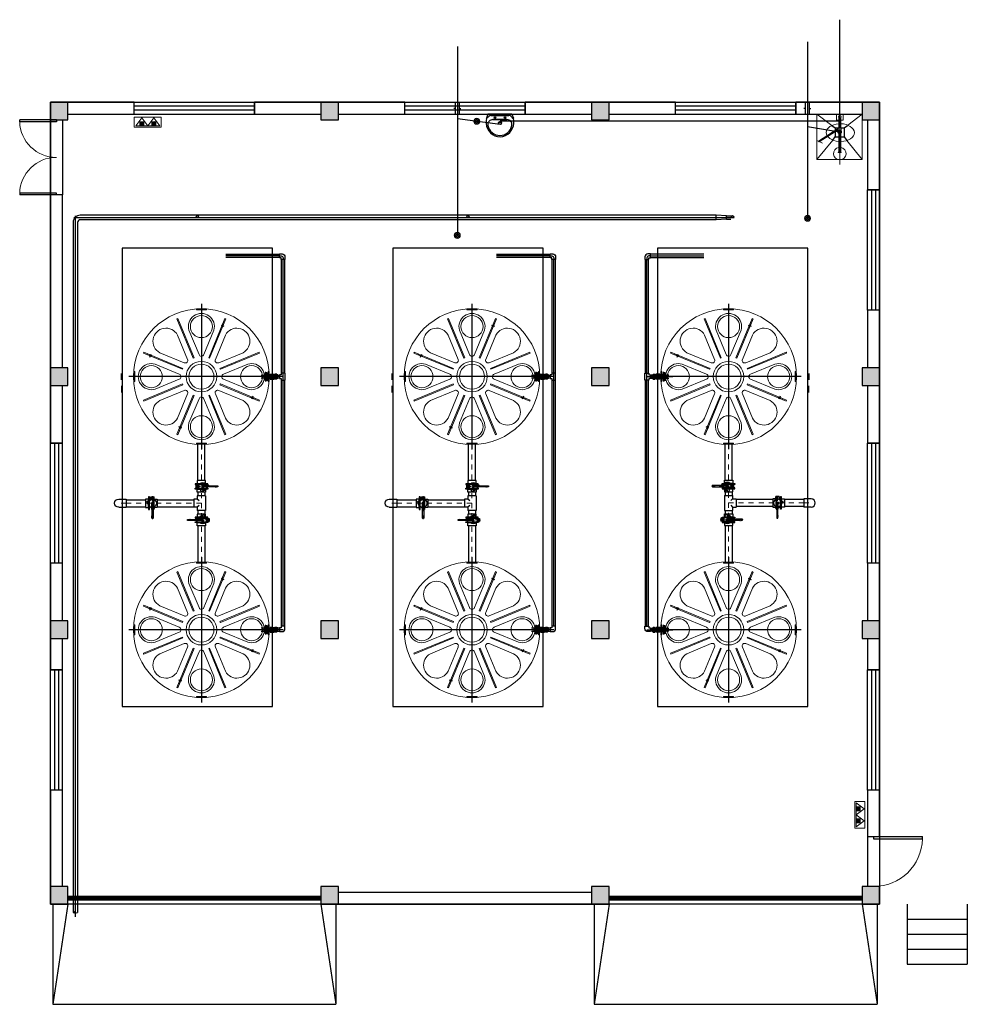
# Model space of a CAD drawing. Header units: millimetres. Extents: x 1371 to 38096, y 232 to 174236.
# Tile 13 of 84: x 18532 to 18551, y 86837 to 86857. Entities that reach past the tile are written whole.
import ezdxf

# ---------------------------------------------------------------- set-up
doc = ezdxf.new("R2010")
doc.units = ezdxf.units.MM
doc.header["$LTSCALE"] = 10
for name, pattern in [('CENTER', [50.8, 31.75, -6.35, 6.35, -6.35]), ('CENTER2', [1.125, 0.75, -0.125, 0.125, -0.125]), ('CENTERX2', [101.6, 63.5, -12.7, 12.7, -12.7]), ('DASH', [0.35, 0.25, -0.1]), ('DASHDOT', [25.4, 12.7, -6.35, 0, -6.35]), ('DGN Style 2', [0.648865, 0.389319, -0.259546]), ('DGN Style 4', [1.038832, 0.519092, -0.259546, 0.000648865, -0.259546])]:
    doc.linetypes.add(name, pattern=pattern)
for name, color, linetype in [('0.18', 7, 'Continuous'), ('0提标-单体内线', 31, 'Continuous'), ('CENTER', 5, 'CENTER2'), ('KZD', 1, 'Continuous'), ('LOCKUP', 7, 'Continuous'), ('中心线', 5, 'CENTER')]:
    doc.layers.add(name, color=color, linetype=linetype)
for name, color, linetype, lineweight in [('b2', 7, 'Continuous', 0), ('e22', 7, 'Continuous', 0), ('UPVC', 7, 'Continuous', 25), ('实线', 7, 'Continuous', 13), ('尺寸', 7, 'Continuous', 9), ('框架', 2, 'Continuous', 13), ('桶槽轮廓线', 7, 'Continuous', 9), ('系统图－设备', 7, 'Continuous', 13)]:
    doc.layers.add(name, color=color, linetype=linetype, lineweight=lineweight)

# ---------------------------------------------------------------- blocks, each defined once
blk = doc.blocks.new('*U326')
at = {"layer": '0提标-单体内线'}
for points in [[(18532.208, 86854.848), (18532.558, 86854.848), (18532.558, 86855.198), (18532.208, 86855.198)], [(18537.608, 86854.848), (18537.958, 86854.848), (18537.958, 86855.198), (18537.608, 86855.198)], [(18543.008, 86854.848), (18543.358, 86854.848), (18543.358, 86855.198), (18543.008, 86855.198)], [(18548.408, 86854.848), (18548.758, 86854.848), (18548.758, 86855.198), (18548.408, 86855.198)], [(18532.208, 86849.548), (18532.558, 86849.548), (18532.558, 86849.898), (18532.208, 86849.898)], [(18537.608, 86849.548), (18537.958, 86849.548), (18537.958, 86849.898), (18537.608, 86849.898)], [(18537.608, 86849.548), (18537.958, 86849.548), (18537.958, 86849.898), (18537.608, 86849.898)], [(18543.008, 86849.548), (18543.358, 86849.548), (18543.358, 86849.898), (18543.008, 86849.898)], [(18543.008, 86849.548), (18543.358, 86849.548), (18543.358, 86849.898), (18543.008, 86849.898)], [(18548.408, 86849.548), (18548.758, 86849.548), (18548.758, 86849.898), (18548.408, 86849.898)], [(18532.208, 86844.498), (18532.558, 86844.498), (18532.558, 86844.848), (18532.208, 86844.848)], [(18537.608, 86844.498), (18537.958, 86844.498), (18537.958, 86844.848), (18537.608, 86844.848)], [(18537.608, 86844.498), (18537.958, 86844.498), (18537.958, 86844.848), (18537.608, 86844.848)], [(18543.008, 86844.498), (18543.358, 86844.498), (18543.358, 86844.848), (18543.008, 86844.848)], [(18543.008, 86844.498), (18543.358, 86844.498), (18543.358, 86844.848), (18543.008, 86844.848)], [(18548.408, 86844.498), (18548.758, 86844.498), (18548.758, 86844.848), (18548.408, 86844.848)], [(18532.208, 86839.198), (18532.558, 86839.198), (18532.558, 86839.548), (18532.208, 86839.548)], [(18537.608, 86839.198), (18537.958, 86839.198), (18537.958, 86839.548), (18537.608, 86839.548)], [(18543.008, 86839.198), (18543.358, 86839.198), (18543.358, 86839.548), (18543.008, 86839.548)], [(18548.408, 86839.198), (18548.758, 86839.198), (18548.758, 86839.548), (18548.408, 86839.548)]]:
    blk.add_hatch(color=256, dxfattribs=at).paths.add_polyline_path(points)
blk = doc.blocks.new('ganfen')
at = {"layer": '0.18'}
h = blk.add_hatch(dxfattribs=at)
h.set_pattern_fill('ANSI31', color=256, scale=5, style=0)
h.set_pattern_definition([(45, (-478340.689, -37289.664), (-11.22532015, 11.22532015), [])])
h.paths.add_polyline_path([(108, 108), (108, 38), (187, 38), (187, 108)])
h = blk.add_hatch(dxfattribs=at)
h.set_pattern_fill('ANSI31', color=256, scale=5, style=0)
h.set_pattern_definition([(135, (478876.278, -37289.664), (11.22532015, 11.22532015), [])])
h.paths.add_polyline_path([(348, 108), (348, 38), (427, 38), (427, 108)])
at = {"layer": '系统图－设备'}
for p, q in [((28, 25), (148, 185)), ((28, 25), (508, 25)), ((148, 185), (268, 25)), ((268, 25), (388, 185)), ((388, 185), (508, 25))]:
    blk.add_line(p, q, dxfattribs=at)
for points in [[(0, 201), (536, 201), (536, 0), (0, 0)], [(108, 108), (187, 108), (187, 38), (108, 38)], [(427, 108), (348, 108), (348, 38), (427, 38)]]:
    blk.add_lwpolyline(points, close=True, dxfattribs=at)
blk = doc.blocks.new('A$C52C61679')
at = {"layer": '框架', "color": 7}
for p, q in [((4, 73), (127, 196)), ((5, 131), (131, 5)), ((31, 28), (172, 169)), ((32, 173), (173, 32)), ((79, 198), (198, 79)), ((81, 2), (198, 119))]:
    blk.add_line(p, q, dxfattribs=at)
at = {"layer": '框架'}
blk.add_circle((100, 100), 100, dxfattribs=at)
blk = doc.blocks.new('$plan$00000359')
for p, q in [((239, 0), (-241, 0)), ((-238, 0), (238, 0)), ((239, 0), (269, -79)), ((-214, -36), (-272, -91)), ((-241, 0), (-271, -79)), ((-180, -23), (180, -23)), ((140, -105), (-142, -105)), ((-142, -105), (140, -105)), ((216, -37), (273, -95))]:
    blk.add_line(p, q)
for centre, radius in [((-100, -65), 16.3), ((1, -172), 31.6), ((100, -65), 16.3)]:
    blk.add_circle(centre, radius)
at = {"lineweight": 13}
blk.add_circle((1, -172), 23, dxfattribs=at)
for centre, radius, start, end in [((28, -152), 307, 166.1751, 244.7296), ((-142, -205), 100, 90, 190.5602), ((-180, -73), 50, 90, 133.181), ((-29, -152), 307, 297.0639, 13.8249), ((140, -205), 100, 349.4398, 90), ((180, -73), 50, 44.5607, 90), ((-1, -179), 243, 190.5602, 349.4398), ((-1, -201), 250, 245.8071, 296.4628)]:
    blk.add_arc(centre, radius, start, end)
blk = doc.blocks.new('DOUSEP')
at = {"layer": 'b2', "color": 5, "linetype": 'Continuous', "lineweight": 13}
for p, q in [((1, 1), (0, 1)), ((0, 1), (0.247, 0.671)), ((0, 1), (0, 0)), ((1, 1), (0.571, 0.65)), ((1, 1), (1, 0)), ((0.239, 0.319), (0, 0)), ((0.582, 0.342), (1, 0)), ((1, 0), (0, 0))]:
    blk.add_line(p, q, dxfattribs=at)
at = {"layer": 'b2', "color": 5, "linetype": 'DGN Style 2', "lineweight": -3}
for p, q in [((0.247, 0.671), (0.3, 0.6)), ((0.3, 0.6), (0.3, 0.516)), ((0.3, 0.6), (0.363, 0.6)), ((0.3, 0.473), (0.3, 0.4)), ((0.389, 0.6), (0.5, 0.6)), ((0.571, 0.65), (0.5, 0.6)), ((0.5, 0.6), (0.5, 0.516)), ((0.5, 0.473), (0.5, 0.4)), ((0.3, 0.4), (0.245, 0.326)), ((0.3, 0.4), (0.5, 0.4)), ((0.5, 0.4), (0.583, 0.341))]:
    blk.add_line(p, q, dxfattribs=at)
at = {"layer": 'e22', "color": 5, "linetype": 'Continuous', "lineweight": 13}
for p, q in [((0.317, 0.527), (0.598, 0.966)), ((0.612, 0.949), (0.342, 0.527)), ((0.64, 0.881), (0.578, 1.002)), ((0.598, 0.966), (0.612, 0.949)), ((0.077, 0.516), (0.3, 0.516)), ((0.077, 0.472), (0.3, 0.473)), ((0.375, 0.516), (0.846, 0.517)), ((0.375, 0.473), (0.846, 0.474))]:
    blk.add_line(p, q, dxfattribs=at)
at = {"layer": 'e22', "color": 5, "linetype": 'DGN Style 4', "lineweight": 13}
blk.add_line((-0.077, 0.494), (1.114, 0.494), dxfattribs=at)
at = {"layer": 'e22', "color": 5, "linetype": 'Continuous', "lineweight": 13, "extrusion": (0, 0, -1), "flags": 128}
blk.add_lwpolyline([(-0.128, 0.516), (-0.128, 0.567), (-0.001, 0.567), (-0.001, 0.419), (-0.128, 0.419), (-0.128, 0.472)], dxfattribs=at)
for points in [[(-0.375, 0.461), (-0.375, 0.527), (-0.3, 0.527), (-0.3, 0.461)], [(-0.836, 0.463), (-0.836, 0.529), (-0.846, 0.529), (-0.846, 0.463)]]:
    blk.add_lwpolyline(points, close=True, dxfattribs=at)
at = {"layer": 'e22', "color": 5, "linetype": 'Continuous', "lineweight": 13, "extrusion": (0, 0, -1)}
blk.add_circle((-0.056, 0.494), 0.03, dxfattribs=at)
at = {"layer": 'e22', "color": 5, "linetype": 'DGN Style 2', "lineweight": 13, "extrusion": (0, 0, -1)}
blk.add_circle((-0.393, 0.498), 0.0408, dxfattribs=at)
at = {"layer": 'e22', "color": 5, "linetype": 'Continuous', "lineweight": 13}
blk.add_arc((0.872, 0.494), 0.139, 188.2049, 169.6996, dxfattribs=at)
for start_param, end_param in [(4.812712, 7.738442), (1.594248, 4.649785)]:
    blk.add_ellipse((0.406, 0.483), major_axis=(-0.004, 0.311), ratio=0.634035, start_param=start_param, end_param=end_param, dxfattribs=at)
blk = doc.blocks.new('$DorLib2D$00000001')
for p, q in [((0.45, 0.975), (0.5, 0.975)), ((0.45, 0), (0.45, 0.975)), ((0.5, 0), (0.5, 0.975)), ((0.5, 0), (0.45, 0))]:
    blk.add_line(p, q)
at = {"lineweight": 13}
blk.add_arc((0.475, 0), 0.975, 91.4693, 180, dxfattribs=at)
blk = doc.blocks.new('$TCHSYS$WIN2D')
for p, q in [((-0.5, 0.5), (0.5, 0.5)), ((-0.5, 0.5), (-0.5, -0.5)), ((0.5, 0.5), (0.5, -0.5)), ((0.5, 0.1667), (-0.5, 0.1667)), ((0.5, -0.1667), (-0.5, -0.1667)), ((-0.5, -0.5), (0.5, -0.5))]:
    blk.add_line(p, q)
blk = doc.blocks.new('$DorLib2D$00000002')
for p, q in [((-0.5, 0), (-0.5, 0.4875)), ((-0.475, 0.4875), (-0.5, 0.4875)), ((-0.475, 0), (-0.475, 0.4875)), ((0.475, 0), (0.475, 0.4875)), ((0.475, 0.4875), (0.5, 0.4875)), ((0.5, 0), (0.5, 0.4875)), ((-0.5, 0), (-0.475, 0)), ((0.5, 0), (0.475, 0))]:
    blk.add_line(p, q)
at = {"lineweight": 13}
for centre, start, end in [((-0.4875, 0), 0, 88.53072), ((0.4875, 0), 91.46928, 180)]:
    blk.add_arc(centre, 0.4875, start, end, dxfattribs=at)
blk = doc.blocks.new('$DorLib2D$00000213')
at = {"color": 0, "linetype": 'DASH', "const_width": 0.02}
blk.add_lwpolyline([(0.5, 0), (-0.5, 0)], dxfattribs=at)
blk = doc.blocks.new('环琪法兰（DN50）侧视')
at = {"layer": 'UPVC', "color": 5}
for points in [[(0, -82.5), (16, -82.5), (16, 82.5), (0, 82.5)], [(16, -38), (41, -38), (41, 38), (16, 38)]]:
    blk.add_lwpolyline(points, close=True, dxfattribs=at)
blk = doc.blocks.new('355-DN50-俯视')
at = {"color": 5}
for p, q in [((0, 35), (18, 35)), ((0, 35), (0, -35)), ((0, 29), (0, -29)), ((20, 47), (18, 38)), ((18, 38), (18, -38)), ((46, 27), (18, 27)), ((24, 22), (18, 22)), ((23, 6), (18, 6)), ((46, 42), (19, 42)), ((46, 39), (19, 39)), ((20, 47), (57, 47)), ((23, 18), (23, 15)), ((23, 15), (23, -15)), ((70, 7), (23, 7)), ((86, 22), (26, 19)), ((84, 33), (27, 23)), ((46, 47), (46, 26)), ((57, 47), (57, 28)), ((75, 38), (57, 38)), ((64, -7), (64, 7)), ((103, 15), (70, 15)), ((70, 7), (70, 15)), ((75, 47), (98, 47)), ((75, 47), (75, 38)), ((75, 38), (75, 31)), ((147, 19), (87, 22)), ((146, 23), (89, 33)), ((98, 38), (98, 47)), ((116, 38), (98, 38)), ((98, 38), (98, 31)), ((103, 7), (103, 15)), ((150, 7), (103, 7)), ((110, -7), (110, 7)), ((153, 47), (116, 47)), ((116, 47), (116, 28)), ((127, 47), (127, 26)), ((127, 42), (154, 42)), ((127, 39), (154, 39)), ((127, 27), (155, 27)), ((149, 22), (155, 22)), ((150, 18), (150, 15)), ((150, 15), (150, -15)), ((150, 6), (155, 6)), ((153, 47), (155, 38)), ((155, 38), (155, -38)), ((173, 35), (155, 35)), ((173, 35), (173, -35)), ((173, 29), (173, -29)), ((0, -35), (18, -35)), ((23, -6), (18, -6)), ((24, -22), (18, -22)), ((46, -27), (18, -27)), ((20, -47), (18, -38)), ((46, -39), (19, -39)), ((46, -42), (19, -42)), ((20, -47), (57, -47)), ((70, -7), (23, -7)), ((23, -18), (23, -15)), ((86, -22), (26, -19)), ((84, -33), (27, -23)), ((46, -26), (46, -47)), ((57, -28), (57, -47)), ((75, -38), (57, -38)), ((70, -15), (70, -7)), ((103, -15), (70, -15)), ((75, -31), (75, -38)), ((75, -38), (75, -47)), ((75, -47), (98, -47)), ((147, -19), (87, -22)), ((146, -23), (89, -33)), ((98, -31), (98, -38)), ((116, -38), (98, -38)), ((98, -47), (98, -38)), ((103, -15), (103, -7)), ((150, -7), (103, -7)), ((116, -28), (116, -47)), ((153, -47), (116, -47)), ((127, -26), (127, -47)), ((127, -27), (155, -27)), ((127, -39), (154, -39)), ((127, -42), (154, -42)), ((149, -22), (155, -22)), ((150, -6), (155, -6)), ((150, -18), (150, -15)), ((153, -47), (155, -38)), ((173, -35), (155, -35))]:
    blk.add_line(p, q, dxfattribs=at)
for centre, radius, start, end in [((28, 18), 5.07, 96.9811, 180), ((26, 15), 3.38, 92.3373, 180), ((87, 16), 16.9, 83.0189, 96.9811), ((87, 5), 16.9, 87.6627, 92.3373), ((145, 18), 5.07, 0, 83.0189), ((147, 15), 3.38, 0, 87.6627), ((26, -15), 3.38, 180, 267.6627), ((28, -18), 5.07, 180, 263.0189), ((87, -16), 16.9, 263.0189, 276.9811), ((87, -5), 16.9, 267.6627, 272.3373), ((145, -18), 5.07, 276.9811, 0), ((147, -15), 3.38, 272.3373, 0)]:
    blk.add_arc(centre, radius, start, end, dxfattribs=at)
blk = doc.blocks.new('环琪弯头（DN50）正视')
at = {"layer": 'UPVC'}
for p, q in [((-71, 38), (-71, -39)), ((-19, 38), (-71, 38)), ((-71, -39), (-39, -39)), ((-39, -39), (-39, -71)), ((-39, -71), (38, -71)), ((38, -71), (38, -19))]:
    blk.add_line(p, q, dxfattribs=at)
blk.add_arc((-19, -19), 57, 0, 90, dxfattribs=at)
blk = doc.blocks.new('环琪三通（DN50）正视')
at = {"layer": 'UPVC'}
for p, q in [((70.5, 38.5), (-70.5, 38.5)), ((-70.5, 38.5), (-70.5, -38.5)), ((70.5, -38.5), (70.5, 38.5)), ((-70.5, -38.5), (-38.5, -38.5)), ((-38.5, -38.5), (-38.5, -70.5)), ((-38.5, -70.5), (38.5, -70.5)), ((38.5, -38.5), (70.5, -38.5)), ((38.5, -70.5), (38.5, -38.5))]:
    blk.add_line(p, q, dxfattribs=at)
blk = doc.blocks.new('o9o09o0')
at = {"color": 5}
for p, q in [((-44600, 228715), (-44618, 228715)), ((-44618, 228715), (-44618, 228465)), ((-44600, 228465), (-44600, 228715)), ((-44537, 228673), (-44600, 228673)), ((-44600, 228673), (-44600, 228508)), ((-44600, 228508), (-44537, 228508)), ((-44537, 228508), (-44537, 228673)), ((-44618, 228465), (-44600, 228465))]:
    blk.add_line(p, q, dxfattribs=at)
blk = doc.blocks.new('DF1')
at = {"layer": 'UPVC', "color": 5, "linetype": 'CENTER2', "lineweight": 5}
for p, q in [((66, 0), (-66, 0)), ((0, 140), (0, -306))]:
    blk.add_line(p, q, dxfattribs=at)
at = {"layer": 'UPVC', "color": 5, "linetype": 'Continuous'}
for p, q in [((-32, 73), (-32, 127)), ((-9, 128), (-31, 128)), ((-9, 76), (-9, 129)), ((0, 9), (-7, 4)), ((-7, 4), (-7, -4)), ((4, 130), (-4, 130)), ((7, 4), (0, 9)), ((5, 76), (5, 129)), ((31, 128), (5, 128)), ((7, -4), (7, 4)), ((32, 73), (32, 127)), ((80, 40), (108, 32)), ((91, 5), (80, 2)), ((97, 12), (111, 12)), ((-32, -108), (-40, -79)), ((-19, -15), (-19, -8)), ((-12, -10), (-11, -250)), ((-7, -4), (0, -9)), ((0, -9), (7, -4)), ((11, -250), (13, -10)), ((20, -89), (18, -83)), ((19, -8), (19, -15)), ((27, -87), (25, -76)), ((33, -86), (27, -86)), ((36, -84), (29, -75)), ((34, -82), (34, -84)), ((41, -81), (38, -71)), ((50, -76), (42, -68)), ((55, -73), (50, -63)), ((62, -67), (53, -60)), ((67, -62), (60, -53)), ((73, -55), (63, -50)), ((76, -50), (68, -42)), ((81, -41), (71, -38)), ((84, -36), (75, -30)), ((87, -27), (76, -25)), ((89, -21), (79, -16)), ((91, -5), (80, -2)), ((90, -11), (80, -12)), ((11, -250), (-11, -250)), ((-11, -258), (11, -258)), ((-11, -258), (-11, -260)), ((11, -260), (-11, -260)), ((11, -268), (-11, -268)), ((-11, -268), (-11, -270)), ((-11, -270), (11, -270)), ((11, -278), (-11, -278)), ((-11, -278), (-11, -280)), ((-11, -280), (11, -280)), ((10, -288), (-10, -288)), ((-10, -288), (-10, -290)), ((10, -290), (-10, -290)), ((-10, -298), (10, -298)), ((-10, -298), (-10, -299)), ((5, -304), (-5, -304)), ((10, -290), (10, -288)), ((10, -299), (10, -298)), ((11, -260), (11, -258)), ((11, -270), (11, -268)), ((11, -280), (11, -278))]:
    blk.add_line(p, q, dxfattribs=at)
at = {"layer": 'UPVC', "color": 5, "linetype": 'DASHDOT'}
blk.add_line((5, -294), (-5, -294), dxfattribs=at)
at = {"layer": 'UPVC', "color": 5, "linetype": 'Continuous'}
for centre, radius in [((0, 0), 20.2), ((0, 0), 9.15), ((0, 0), 7.35), ((0, -294), 3)]:
    blk.add_circle(centre, radius, dxfattribs=at)
for centre, radius, start, end in [((0, 0), 76.5, 46.0202, 224.0382), ((-31, 127), 1, 91.2454, 180), ((-4, 117), 13.5, 88.3406, 112.2691), ((4, 129), 1, 0, 90), ((31, 127), 1, 0, 88.7546), ((95, 98), 60, 225.9289, 254.806), ((81, 0), 2.25, 113.1708, 255.0925), ((90, 7), 2.25, 284.9542, 3.7932), ((97, 8), 4.5, 90.0233, 183.8165), ((0, 0), 93, 4.137, 4.4234), ((106, 25), 7.5, 13.7627, 74.84), ((111, 16), 4.5, 270, 7.8612), ((0, 0), 116, 8.4914, 13.4189), ((-98, -95), 60, 15.1951, 44.0721), ((-25, -106), 7.5, 195.1611, 256.2384), ((0, 0), 116, 256.5822, 261.5012), ((23, -88), 2.25, 201.8074, 281.3339), ((0, 0), 93, 284.3812, 285.5272), ((24, -87), 2.25, 282.0894, 7.5747), ((28, -76), 2.25, 36.0507, 187.5981), ((33, -84), 1.5, 271.2454, 0), ((37, -83), 2.25, 214.699, 289.6418), ((40, -70), 2.25, 44.9889, 192.0671), ((0, 0), 93, 294.2934, 295.6112), ((39, -82), 2.25, 298.3041, 14.9086), ((52, -62), 2.25, 56.3334, 203.1825), ((51, -75), 2.25, 227.7051, 304.7106), ((0, 0), 93, 304.3775, 305.5807), ((53, -74), 2.25, 303.6899, 23.2165), ((62, -52), 2.25, 61.7192, 216.8762), ((63, -65), 2.25, 233.1482, 317.7168), ((0, 0), 93, 314.4042, 315.722), ((65, -63), 2.25, 320.1911, 36.8529), ((70, -40), 2.25, 78.6788, 222.262), ((74, -53), 2.25, 246.7846, 323.1026), ((76, -28), 2.25, 86.1845, 230.1688), ((75, -51), 2.25, 323.1132, 50.7184), ((0, 0), 93, 324.3737, 325.6342), ((80, -14), 2.25, 97.5864, 245.2376), ((82, -39), 2.25, 251.5401, 333.4158), ((83, -37), 2.25, 331.7076, 56.3334), ((0, 0), 93, 334.4005, 335.4891), ((87, -24), 2.25, 266.2079, 345.0469), ((88, -23), 2.25, 347.9223, 66.8185), ((90, -9), 2.25, 273.8388, 356.1729), ((0, 0), 93, 344.3699, 345.6304), ((90, -7), 2.25, 352.3913, 77.8766), ((0, 0), 93, 354.454, 355.5426), ((-8, -254), 4.99, 127.6683, 234.1306), ((-8, -264), 4.99, 127.6683, 234.1306), ((-8, -274), 4.99, 127.6683, 234.1306), ((-7, -284), 4.99, 127.6683, 234.1306), ((-7, -294), 4.99, 127.6683, 234.1306), ((-5, -299), 5, 180.8415, 270), ((5, -299), 5, 270, 359.1585), ((7, -284), 4.99, 305.8694, 52.3317), ((7, -294), 4.99, 305.8694, 52.3317), ((8, -254), 4.99, 305.8694, 52.3317), ((8, -264), 4.99, 305.8694, 52.3317), ((8, -274), 4.99, 305.8694, 52.3317)]:
    blk.add_arc(centre, radius, start, end, dxfattribs=at)
blk = doc.blocks.new('A$C01826578')
at = {"layer": 'UPVC', "ltscale": 10}
for p, q in [((-70, 451), (-70, 1172)), ((70, 451), (70, 1172)), ((-70, 219), (-70, 149)), ((70, 219), (70, 149)), ((-82, 149), (-82, -149)), ((-82, 149), (82, 149)), ((46, 46), (82, 82)), ((82, 149), (82, 82)), ((82, 82), (149, 82)), ((149, 82), (149, -82)), ((884, 70), (149, 70)), ((1501, 70), (1116, 70)), ((1501, 82), (1501, -82)), ((1650, 82), (1501, 82)), ((1501, 82), (1501, -82)), ((1650, 82), (1501, 82)), ((-82, -149), (82, -149)), ((-70, -149), (-70, -219)), ((46, -46), (82, -82)), ((70, -149), (70, -219)), ((82, -82), (82, -149)), ((82, -82), (149, -82)), ((884, -70), (149, -70)), ((1501, -70), (1116, -70)), ((1650, -82), (1501, -82)), ((1650, -82), (1501, -82)), ((-70, -451), (-70, -1172)), ((70, -451), (70, -1172))]:
    blk.add_line(p, q, dxfattribs=at)
at = {"layer": 'UPVC', "color": 5, "linetype": 'CENTER2', "lineweight": 5}
for p, q in [((0, 1170), (0, 370)), ((0, -300), (0, 300)), ((1501, 0), (0, 0)), ((1501, 0), (1650, 0)), ((1501, 0), (1650, 0)), ((0, -1170), (0, -370))]:
    blk.add_line(p, q, dxfattribs=at)
at = {"layer": 'UPVC', "ltscale": 10}
blk.add_arc((1650, 0), 81.5, 270, 90, dxfattribs=at)
blk.add_arc((1650, 0), 81.5, 270, 90, dxfattribs=at)
at = {"layer": 'UPVC', "color": 5, "linetype": 'CENTER2', "lineweight": 5}
for p, rotation in [((-25, 335), 270), ((-25, -335), 90)]:
    blk.add_blockref('DF1', p, dxfattribs=dict(at, rotation=rotation))
at = {"layer": 'UPVC', "xscale": -1}
for p, rotation in [((-228590, 44988), 270), ((45653, 228590), 180), ((-228590, 44318), 270)]:
    blk.add_blockref('o9o09o0', p, dxfattribs=dict(at, rotation=rotation))
at = {"layer": 'UPVC'}
for p, rotation in [((-228590, -44318), 270), ((-43653, 228590), 180), ((-228590, -44988), 270)]:
    blk.add_blockref('o9o09o0', p, dxfattribs=dict(at, rotation=rotation))
at = {"layer": '尺寸'}
blk.add_blockref('DF1', (975, 0), dxfattribs=at)
blk = doc.blocks.new('PE1')
at = {"layer": 'CENTER', "color": 5, "linetype": 'CENTERX2', "ltscale": 0.02}
for p, q in [((392, 1028), (450, 1004)), ((404, 1002), (423, 994)), ((419, 1039), (438, 1031)), ((-1039, 419), (-1031, 438)), ((-1028, 392), (-1004, 450)), ((-1002, 404), (-994, 423)), ((1028, -392), (1004, -450)), ((1002, -404), (994, -423)), ((1039, -419), (1031, -438)), ((-392, -1028), (-450, -1004)), ((-419, -1039), (-438, -1031)), ((-404, -1002), (-423, -994))]:
    blk.add_line(p, q, dxfattribs=at)
at = {"layer": '中心线', "color": 5, "ltscale": 10}
for p, q in [((0, 1450), (0, -1450)), ((-1450, 0), (1450, 0))]:
    blk.add_line(p, q, dxfattribs=at)
at = {"layer": '实线', "color": 5}
for p, q in [((435, 1076), (453, 1068)), ((-1076, 435), (-1068, 453)), ((1076, -435), (1068, -453)), ((-435, -1076), (-453, -1068))]:
    blk.add_line(p, q, dxfattribs=at)
at = {"layer": '桶槽轮廓线', "color": 5}
for p, q in [((-488, 1151), (-164, 370)), ((-469, 1159), (-146, 378)), ((469, 1159), (146, 378)), ((488, 1151), (164, 370)), ((-478, 830), (-278, 345)), ((-249, 925), (-48, 441)), ((249, 925), (48, 441)), ((478, 830), (278, 345)), ((-1159, 469), (-378, 146)), ((-1151, 488), (-370, 164)), ((-830, 478), (-345, 278)), ((830, 478), (345, 278)), ((1151, 488), (370, 164)), ((1159, 469), (378, 146)), ((-925, 249), (-441, 48)), ((-146, 378), (-164, 370)), ((164, 370), (146, 378)), ((925, 249), (441, 48)), ((-370, 164), (-378, 146)), ((378, 146), (370, 164)), ((-1159, -469), (-378, -146)), ((-1151, -488), (-370, -164)), ((-925, -249), (-441, -48)), ((-378, -146), (-370, -164)), ((370, -164), (378, -146)), ((1151, -488), (370, -164)), ((1159, -469), (378, -146)), ((925, -249), (441, -48)), ((-830, -478), (-345, -278)), ((-488, -1151), (-164, -370)), ((-478, -830), (-278, -345)), ((-469, -1159), (-146, -378)), ((-164, -370), (-146, -378)), ((146, -378), (164, -370)), ((469, -1159), (146, -378)), ((488, -1151), (164, -370)), ((478, -830), (278, -345)), ((830, -478), (345, -278)), ((-249, -925), (-48, -441)), ((249, -925), (48, -441))]:
    blk.add_line(p, q, dxfattribs=at)
for points in [[(-100, 1330), (100, 1330), (100, 1350), (-100, 1350)], [(-1330, -100), (-1330, 100), (-1350, 100), (-1350, -100)], [(1330, 100), (1330, -100), (1350, -100), (1350, 100)], [(100, -1330), (-100, -1330), (-100, -1350), (100, -1350)]]:
    blk.add_lwpolyline(points, close=True, dxfattribs=at)
for centre, radius in [((0, 0), 1355), ((0, 1000), 220), ((-1000, 0), 220), ((0, 0), 305), ((0, 0), 250), ((1000, 0), 220), ((0, -1000), 220)]:
    blk.add_circle(centre, radius, dxfattribs=at)
for centre, radius, start, end in [((0, 1000), 260, 343.2755, 196.7245), ((75, -185), 1450, 112.0503, 112.8406), ((-78, -184), 1450, 67.0503, 67.8406), ((-707, 707), 260, 28.2755, 241.7245), ((707, 707), 260, 298.2755, 151.7245), ((184, -78), 1450, 157.0503, 157.8406), ((0, 455), 50, 196.7245, 343.2755), ((-185, -75), 1450, 22.0503, 22.8406), ((-1000, 0), 260, 73.2755, 286.7245), ((-322, 322), 50, 241.7245, 28.2755), ((322, 322), 50, 151.7245, 298.2755), ((1000, 0), 260, 253.2755, 106.7245), ((-455, 0), 50, 286.7245, 73.2755), ((455, 0), 50, 106.7245, 253.2755), ((-322, -322), 50, 331.7245, 118.2755), ((322, -322), 50, 61.7245, 208.2755), ((185, 75), 1450, 202.0503, 202.8406), ((-707, -707), 260, 118.2755, 331.7245), ((0, -455), 50, 16.7245, 163.2755), ((707, -707), 260, 208.2755, 61.7245), ((-184, 78), 1450, 337.0503, 337.8406), ((0, -1000), 260, 163.2755, 16.7245), ((78, 184), 1450, 247.0503, 247.8406), ((-75, 185), 1450, 292.0503, 292.8406)]:
    blk.add_arc(centre, radius, start, end, dxfattribs=at)
blk = doc.blocks.new('*U324')
at = {"layer": '0提标-单体内线', "ltscale": 0.3}
for p, q in [((18547.317, 86856.404), (18547.318, 86852.943)), ((18540.333, 86856.308), (18540.333, 86852.541)), ((18532.208, 86855.198), (18532.208, 86854.848)), ((18532.558, 86855.198), (18532.208, 86855.198)), ((18533.883, 86855.198), (18532.558, 86855.198)), ((18532.558, 86854.848), (18532.558, 86855.198)), ((18533.883, 86854.958), (18533.883, 86855.198)), ((18536.283, 86855.198), (18536.283, 86854.958)), ((18537.608, 86855.198), (18536.283, 86855.198)), ((18537.608, 86855.198), (18537.608, 86854.848)), ((18537.958, 86855.198), (18537.608, 86855.198)), ((18539.283, 86855.198), (18537.958, 86855.198)), ((18537.958, 86854.848), (18537.958, 86855.198)), ((18539.283, 86854.958), (18539.283, 86855.198)), ((18540.291, 86855.075), (18540.26, 86855.075)), ((18540.29, 86855.198), (18540.29, 86854.958)), ((18540.37, 86855.198), (18540.37, 86854.958)), ((18540.371, 86855.075), (18540.402, 86855.075)), ((18541.683, 86855.198), (18541.683, 86854.958)), ((18543.008, 86855.198), (18541.683, 86855.198)), ((18543.008, 86855.198), (18543.008, 86854.848)), ((18543.358, 86855.198), (18543.008, 86855.198)), ((18544.683, 86855.198), (18543.358, 86855.198)), ((18543.358, 86854.848), (18543.358, 86855.198)), ((18544.683, 86854.958), (18544.683, 86855.198)), ((18547.083, 86855.198), (18547.083, 86854.958)), ((18548.408, 86855.198), (18547.083, 86855.198)), ((18547.276, 86855.075), (18547.245, 86855.075)), ((18547.275, 86855.198), (18547.275, 86854.958)), ((18547.355, 86855.198), (18547.355, 86854.958)), ((18547.356, 86855.075), (18547.387, 86855.075)), ((18548.408, 86855.198), (18548.408, 86854.848)), ((18548.758, 86855.198), (18548.408, 86855.198)), ((18548.758, 86854.848), (18548.758, 86855.198)), ((18532.208, 86854.848), (18532.208, 86853.348)), ((18532.208, 86854.848), (18532.558, 86854.848)), ((18532.448, 86854.848), (18532.448, 86853.348)), ((18532.558, 86854.958), (18533.883, 86854.958)), ((18536.283, 86854.958), (18537.608, 86854.958)), ((18537.608, 86854.848), (18537.958, 86854.848)), ((18537.958, 86854.958), (18539.283, 86854.958)), ((18547.964, 86854.823), (18541.183, 86854.823)), ((18541.683, 86854.958), (18543.008, 86854.958)), ((18543.008, 86854.848), (18543.358, 86854.848)), ((18543.358, 86854.958), (18544.683, 86854.958)), ((18547.083, 86854.958), (18548.408, 86854.958)), ((18548.408, 86854.848), (18548.758, 86854.848)), ((18548.518, 86854.848), (18548.518, 86853.448)), ((18548.758, 86853.448), (18548.758, 86854.848)), ((18547.959, 86854.604), (18547.318, 86854.708)), ((18548.518, 86853.448), (18548.758, 86853.448)), ((18532.208, 86853.348), (18532.208, 86849.898)), ((18532.448, 86853.348), (18532.208, 86853.348)), ((18532.448, 86849.898), (18532.448, 86853.348)), ((18532.676, 86852.898), (18545.854, 86852.898)), ((18532.708, 86838.945), (18532.708, 86852.929)), ((18545.495, 86852.853), (18545.495, 86852.943)), ((18545.703, 86852.929), (18545.495, 86852.943)), ((18545.703, 86852.867), (18545.495, 86852.853)), ((18545.702, 86852.867), (18545.791, 86852.867)), ((18545.703, 86852.929), (18545.823, 86852.929)), ((18545.703, 86852.867), (18545.703, 86852.929)), ((18545.703, 86852.866), (18545.703, 86852.929)), ((18535.713, 86852.164), (18536.782, 86852.164)), ((18536.782, 86852.133), (18535.713, 86852.133)), ((18536.782, 86852.101), (18535.713, 86852.101)), ((18541.113, 86852.164), (18542.182, 86852.164)), ((18542.182, 86852.133), (18541.113, 86852.133)), ((18542.182, 86852.101), (18541.113, 86852.101)), ((18545.252, 86852.164), (18544.183, 86852.164)), ((18544.183, 86852.133), (18545.252, 86852.133)), ((18544.183, 86852.101), (18545.252, 86852.101)), ((18536.821, 86849.793), (18536.821, 86852.062)), ((18536.853, 86844.743), (18536.853, 86852.062)), ((18536.853, 86844.743), (18536.853, 86852.062)), ((18536.884, 86852.062), (18536.884, 86849.793)), ((18542.221, 86849.793), (18542.221, 86852.062)), ((18542.253, 86844.743), (18542.253, 86852.062)), ((18542.284, 86852.062), (18542.284, 86849.793)), ((18544.081, 86852.062), (18544.081, 86849.793)), ((18544.113, 86844.743), (18544.113, 86852.062)), ((18544.144, 86849.793), (18544.144, 86852.062)), ((18548.518, 86851.048), (18548.518, 86849.898)), ((18548.758, 86851.048), (18548.518, 86851.048)), ((18548.758, 86849.898), (18548.758, 86851.048)), ((18532.208, 86849.898), (18532.208, 86849.548)), ((18532.558, 86849.898), (18532.208, 86849.898)), ((18532.558, 86849.548), (18532.558, 86849.898)), ((18533.624, 86849.789), (18533.624, 86849.657)), ((18536.854, 86849.723), (18536.338, 86849.723)), ((18536.413, 86849.754), (18536.468, 86849.754)), ((18536.553, 86849.754), (18536.575, 86849.754)), ((18536.748, 86849.754), (18536.782, 86849.754)), ((18537.608, 86849.898), (18537.608, 86849.548)), ((18537.958, 86849.898), (18537.608, 86849.898)), ((18537.608, 86849.898), (18537.608, 86849.548)), ((18537.958, 86849.898), (18537.608, 86849.898)), ((18537.958, 86849.548), (18537.958, 86849.898)), ((18537.958, 86849.548), (18537.958, 86849.898)), ((18539.024, 86849.789), (18539.024, 86849.657)), ((18542.254, 86849.723), (18541.738, 86849.723)), ((18541.813, 86849.754), (18541.868, 86849.754)), ((18541.953, 86849.754), (18541.975, 86849.754)), ((18542.148, 86849.754), (18542.182, 86849.754)), ((18543.008, 86849.898), (18543.008, 86849.548)), ((18543.358, 86849.898), (18543.008, 86849.898)), ((18543.008, 86849.898), (18543.008, 86849.548)), ((18543.358, 86849.898), (18543.008, 86849.898)), ((18543.358, 86849.548), (18543.358, 86849.898)), ((18543.358, 86849.548), (18543.358, 86849.898)), ((18544.112, 86849.723), (18544.628, 86849.723)), ((18544.218, 86849.754), (18544.183, 86849.754)), ((18544.413, 86849.754), (18544.391, 86849.754)), ((18544.553, 86849.754), (18544.498, 86849.754)), ((18547.342, 86849.789), (18547.342, 86849.657)), ((18548.408, 86849.898), (18548.408, 86849.548)), ((18548.758, 86849.898), (18548.408, 86849.898)), ((18548.758, 86849.548), (18548.758, 86849.898)), ((18532.208, 86849.548), (18532.208, 86848.398)), ((18532.208, 86849.548), (18532.558, 86849.548)), ((18532.448, 86848.398), (18532.448, 86849.548)), ((18533.625, 86849.539), (18533.625, 86849.407)), ((18536.468, 86849.691), (18536.413, 86849.691)), ((18536.575, 86849.691), (18536.553, 86849.691)), ((18536.782, 86849.691), (18536.748, 86849.691)), ((18536.821, 86844.743), (18536.821, 86849.652)), ((18536.884, 86849.652), (18536.884, 86844.743)), ((18537.608, 86849.548), (18537.958, 86849.548)), ((18537.608, 86849.548), (18537.958, 86849.548)), ((18539.025, 86849.539), (18539.025, 86849.407)), ((18541.868, 86849.691), (18541.813, 86849.691)), ((18541.975, 86849.691), (18541.953, 86849.691)), ((18542.182, 86849.691), (18542.148, 86849.691)), ((18542.221, 86844.743), (18542.221, 86849.652)), ((18542.284, 86849.652), (18542.284, 86844.743)), ((18543.008, 86849.548), (18543.358, 86849.548)), ((18543.008, 86849.548), (18543.358, 86849.548)), ((18544.081, 86849.652), (18544.081, 86844.743)), ((18544.144, 86844.743), (18544.144, 86849.652)), ((18544.183, 86849.691), (18544.218, 86849.691)), ((18544.391, 86849.691), (18544.413, 86849.691)), ((18544.498, 86849.691), (18544.553, 86849.691)), ((18547.341, 86849.539), (18547.341, 86849.407)), ((18548.408, 86849.548), (18548.758, 86849.548)), ((18548.518, 86849.548), (18548.518, 86848.398)), ((18548.758, 86848.398), (18548.758, 86849.548)), ((18532.208, 86848.398), (18532.448, 86848.398)), ((18548.518, 86848.398), (18548.758, 86848.398)), ((18532.208, 86845.998), (18532.208, 86844.848)), ((18532.448, 86845.998), (18532.208, 86845.998)), ((18532.448, 86844.848), (18532.448, 86845.998)), ((18548.518, 86845.998), (18548.518, 86844.848)), ((18548.758, 86845.998), (18548.518, 86845.998)), ((18548.758, 86844.848), (18548.758, 86845.998)), ((18532.208, 86844.848), (18532.208, 86844.498)), ((18532.558, 86844.848), (18532.208, 86844.848)), ((18532.558, 86844.498), (18532.558, 86844.848)), ((18537.608, 86844.848), (18537.608, 86844.498)), ((18537.958, 86844.848), (18537.608, 86844.848)), ((18537.608, 86844.848), (18537.608, 86844.498)), ((18537.958, 86844.848), (18537.608, 86844.848)), ((18537.958, 86844.498), (18537.958, 86844.848)), ((18537.958, 86844.498), (18537.958, 86844.848)), ((18543.008, 86844.848), (18543.008, 86844.498)), ((18543.358, 86844.848), (18543.008, 86844.848)), ((18543.008, 86844.848), (18543.008, 86844.498)), ((18543.358, 86844.848), (18543.008, 86844.848)), ((18543.358, 86844.498), (18543.358, 86844.848)), ((18543.358, 86844.498), (18543.358, 86844.848)), ((18548.408, 86844.848), (18548.408, 86844.498)), ((18548.758, 86844.848), (18548.408, 86844.848)), ((18548.758, 86844.498), (18548.758, 86844.848)), ((18536.854, 86844.673), (18536.338, 86844.673)), ((18536.468, 86844.704), (18536.413, 86844.704)), ((18536.413, 86844.641), (18536.468, 86844.641)), ((18536.575, 86844.704), (18536.553, 86844.704)), ((18536.553, 86844.641), (18536.575, 86844.641)), ((18536.575, 86844.704), (18536.558, 86844.704)), ((18536.558, 86844.641), (18536.575, 86844.641)), ((18536.782, 86844.704), (18536.748, 86844.704)), ((18536.748, 86844.641), (18536.782, 86844.641)), ((18542.254, 86844.673), (18541.738, 86844.673)), ((18541.868, 86844.704), (18541.813, 86844.704)), ((18541.813, 86844.641), (18541.868, 86844.641)), ((18541.975, 86844.704), (18541.953, 86844.704)), ((18541.953, 86844.641), (18541.975, 86844.641)), ((18541.975, 86844.704), (18541.958, 86844.704)), ((18541.958, 86844.641), (18541.975, 86844.641)), ((18542.182, 86844.704), (18542.148, 86844.704)), ((18542.148, 86844.641), (18542.182, 86844.641)), ((18544.112, 86844.673), (18544.628, 86844.673)), ((18544.183, 86844.704), (18544.218, 86844.704)), ((18544.218, 86844.641), (18544.183, 86844.641)), ((18544.391, 86844.704), (18544.413, 86844.704)), ((18544.391, 86844.704), (18544.408, 86844.704)), ((18544.408, 86844.641), (18544.391, 86844.641)), ((18544.413, 86844.641), (18544.391, 86844.641)), ((18544.498, 86844.704), (18544.553, 86844.704)), ((18544.553, 86844.641), (18544.498, 86844.641)), ((18532.208, 86844.498), (18532.208, 86843.873)), ((18532.208, 86844.498), (18532.558, 86844.498)), ((18532.448, 86843.873), (18532.448, 86844.498)), ((18537.608, 86844.498), (18537.958, 86844.498)), ((18537.608, 86844.498), (18537.958, 86844.498)), ((18543.008, 86844.498), (18543.358, 86844.498)), ((18543.008, 86844.498), (18543.358, 86844.498)), ((18548.408, 86844.498), (18548.758, 86844.498)), ((18548.518, 86844.498), (18548.518, 86843.873)), ((18548.758, 86843.873), (18548.758, 86844.498)), ((18532.208, 86843.873), (18532.448, 86843.873)), ((18548.518, 86843.873), (18548.758, 86843.873)), ((18532.208, 86841.473), (18532.208, 86839.548)), ((18532.448, 86841.473), (18532.208, 86841.473)), ((18532.448, 86839.548), (18532.448, 86841.473)), ((18548.758, 86841.473), (18548.518, 86841.473)), ((18548.518, 86841.473), (18548.518, 86840.548)), ((18548.758, 86840.548), (18548.758, 86841.473)), ((18548.518, 86840.548), (18548.518, 86839.548)), ((18548.518, 86840.548), (18548.758, 86840.548)), ((18548.758, 86840.548), (18548.758, 86839.548)), ((18532.208, 86839.548), (18532.208, 86839.198)), ((18532.558, 86839.548), (18532.208, 86839.548)), ((18532.558, 86839.198), (18532.558, 86839.548)), ((18537.608, 86839.548), (18537.608, 86839.198)), ((18537.958, 86839.548), (18537.608, 86839.548)), ((18537.958, 86839.198), (18537.958, 86839.548)), ((18543.008, 86839.548), (18543.008, 86839.198)), ((18543.358, 86839.548), (18543.008, 86839.548)), ((18543.358, 86839.198), (18543.358, 86839.548)), ((18548.408, 86839.548), (18548.408, 86839.198)), ((18548.758, 86839.548), (18548.408, 86839.548)), ((18548.758, 86839.198), (18548.758, 86839.548)), ((18537.958, 86839.438), (18543.008, 86839.438)), ((18532.208, 86839.198), (18532.558, 86839.198)), ((18532.258, 86839.198), (18532.258, 86837.198)), ((18532.558, 86839.198), (18532.258, 86837.198)), ((18537.608, 86839.198), (18537.958, 86839.198)), ((18537.608, 86839.198), (18537.908, 86837.198)), ((18537.908, 86839.198), (18537.908, 86837.198)), ((18537.958, 86839.198), (18543.008, 86839.198)), ((18543.008, 86839.198), (18543.358, 86839.198)), ((18543.058, 86839.198), (18543.058, 86837.198)), ((18543.358, 86839.198), (18543.058, 86837.198)), ((18548.408, 86839.198), (18548.758, 86839.198)), ((18548.408, 86839.198), (18548.708, 86837.198)), ((18548.708, 86839.198), (18548.708, 86837.198)), ((18549.308, 86839.198), (18549.308, 86837.998)), ((18550.508, 86839.198), (18550.508, 86837.998)), ((18549.308, 86838.898), (18550.508, 86838.898)), ((18549.308, 86838.598), (18550.508, 86838.598)), ((18549.308, 86838.298), (18550.508, 86838.298)), ((18549.308, 86837.998), (18550.508, 86837.998)), ((18532.258, 86837.198), (18537.908, 86837.198)), ((18543.058, 86837.198), (18548.708, 86837.198))]:
    blk.add_line(p, q, dxfattribs=at)
at = {"layer": '0提标-单体内线'}
for points in [[(18547.964, 86854.823), (18547.964, 86856.846)], [(18541.183, 86854.754), (18540.331, 86854.871)], [(18541.183, 86854.785), (18541.183, 86854.823)]]:
    blk.add_lwpolyline(points, dxfattribs=at)
for points in [[(18545.495, 86852.943), (18532.803, 86852.943, 0.414214), (18532.663, 86852.803), (18532.663, 86839.032)], [(18545.495, 86852.853), (18532.803, 86852.853, 0.414214), (18532.753, 86852.803), (18532.753, 86839.032)], [(18536.782, 86852.133), (18536.814, 86852.133, -0.414214), (18536.853, 86852.094), (18536.853, 86852.062)], [(18542.182, 86852.133), (18542.214, 86852.133, -0.414214), (18542.253, 86852.094), (18542.253, 86852.062)], [(18544.183, 86852.133), (18544.151, 86852.133, 0.414214), (18544.113, 86852.094), (18544.113, 86852.062)]]:
    blk.add_lwpolyline(points, format="xyb", dxfattribs=at)
for points in [[(18536.643, 86843.143), (18536.643, 86852.288), (18533.643, 86852.288), (18533.643, 86843.143)], [(18542.043, 86843.143), (18542.043, 86852.288), (18539.043, 86852.288), (18539.043, 86843.143)], [(18547.323, 86843.143), (18547.323, 86852.288), (18544.323, 86852.288), (18544.323, 86843.143)]]:
    blk.add_lwpolyline(points, close=True, dxfattribs=at)
at = {"layer": '0提标-单体内线', "ltscale": 0.3}
for centre, radius, start, end in [((18535.143, 86852.898), 0.0315, 0, 180), ((18540.543, 86852.898), 0.0315, 0, 180), ((18545.823, 86852.898), 0.0315, 0, 180), ((18532.685, 86839.006), 0.0346, 49.3679, 130.6321), ((18532.685, 86839.058), 0.0346, 229.3679, 310.6321), ((18532.73, 86839.058), 0.0346, 229.3679, 310.6321)]:
    blk.add_arc(centre, radius, start, end, dxfattribs=at)
at = {"layer": 'KZD'}
blk.add_lwpolyline([(18532.208, 86855.198), (18548.758, 86855.198), (18548.758, 86839.198), (18532.208, 86839.198)], close=True, dxfattribs=at)
at = {"layer": '0提标-单体内线', "ltscale": 0.3}
for name, p, xscale, yscale, zscale, rotation in [('$TCHSYS$WIN2D', (18535.083, 86855.078), -2.4, 0.24, 2.4, 180), ('$TCHSYS$WIN2D', (18540.483, 86855.078), -2.4, 0.24, 2.4, 180), ('$TCHSYS$WIN2D', (18545.883, 86855.078), -2.4, 0.24, 2.4, 180), ('$DorLib2D$00000002', (18532.328, 86854.098), -1.5, 1.5, 1.5, 90), ('A$C52C61679', (18540.659, 86854.878), 0.0006000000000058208, 0.0006000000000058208, 0.0006000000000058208, 270), ('$TCHSYS$WIN2D', (18548.638, 86852.248), -2.4, 0.24, -2.4, 270), ('A$C52C61679', (18547.259, 86852.943), 0.0006000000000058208, 0.0006000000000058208, 0.0006000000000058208, 270), ('A$C52C61679', (18540.27, 86852.603), 0.0006000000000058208, 0.0006000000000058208, 0.0006000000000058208, 270), ('环琪弯头（DN50）正视', (18536.853, 86852.133), -0.001, 0.001, 0.001, 270), ('环琪弯头（DN50）正视', (18542.253, 86852.133), -0.001, 0.001, 0.001, 270), ('环琪弯头（DN50）正视', (18544.113, 86852.133), 0.001, 0.001, 0.001, 90), ('PE1', (18535.223, 86849.723), 0.001, 0.001, 0.001, 270), ('PE1', (18540.623, 86849.723), 0.001, 0.001, 0.001, 270), ('PE1', (18545.743, 86849.723), 0.001, 0.001, 0.001, 270), ('环琪法兰（DN50）侧视', (18536.509, 86849.723), 0.001, 0.001, 0.001, 180), ('环琪法兰（DN50）侧视', (18536.512, 86849.723), -0.001, 0.001, 0.001, 180), ('355-DN50-俯视', (18536.575, 86849.723), -0.001, 0.001, 0.001, 180), ('环琪三通（DN50）正视', (18536.853, 86849.723), 0.001, 0.001, 0.001, 270), ('环琪法兰（DN50）侧视', (18541.909, 86849.723), 0.001, 0.001, 0.001, 180), ('环琪法兰（DN50）侧视', (18541.912, 86849.723), -0.001, 0.001, 0.001, 180), ('355-DN50-俯视', (18541.975, 86849.723), -0.001, 0.001, 0.001, 180), ('环琪三通（DN50）正视', (18542.253, 86849.723), 0.001, 0.001, 0.001, 270), ('环琪三通（DN50）正视', (18544.113, 86849.723), -0.001, 0.001, 0.001, 90), ('355-DN50-俯视', (18544.391, 86849.723), 0.001, 0.001, 0.001, 180), ('环琪法兰（DN50）侧视', (18544.454, 86849.723), 0.001, 0.001, 0.001, 180), ('环琪法兰（DN50）侧视', (18544.457, 86849.723), -0.001, 0.001, 0.001, 180), ('$TCHSYS$WIN2D', (18532.328, 86847.198), -2.4, 0.24, -2.4, 270), ('$TCHSYS$WIN2D', (18548.638, 86847.198), -2.4, 0.24, -2.4, 270), ('PE1', (18535.223, 86844.673), 0.001, 0.001, 0.001, 270), ('PE1', (18540.623, 86844.673), 0.001, 0.001, 0.001, 270), ('PE1', (18545.743, 86844.673), 0.001, 0.001, 0.001, 270), ('环琪法兰（DN50）侧视', (18536.509, 86844.673), 0.001, 0.001, 0.001, 180), ('环琪法兰（DN50）侧视', (18536.512, 86844.673), -0.001, 0.001, 0.001, 180), ('355-DN50-俯视', (18536.575, 86844.673), -0.001, 0.001, 0.001, 180), ('环琪弯头（DN50）正视', (18536.853, 86844.673), 0.001, 0.001, 0.001, 270), ('环琪法兰（DN50）侧视', (18541.909, 86844.673), 0.001, 0.001, 0.001, 180), ('环琪法兰（DN50）侧视', (18541.912, 86844.673), -0.001, 0.001, 0.001, 180), ('355-DN50-俯视', (18541.975, 86844.673), -0.001, 0.001, 0.001, 180), ('环琪弯头（DN50）正视', (18542.253, 86844.673), 0.001, 0.001, 0.001, 270), ('环琪弯头（DN50）正视', (18544.113, 86844.673), -0.001, 0.001, 0.001, 90), ('355-DN50-俯视', (18544.391, 86844.673), 0.001, 0.001, 0.001, 180), ('环琪法兰（DN50）侧视', (18544.454, 86844.673), 0.001, 0.001, 0.001, 180), ('环琪法兰（DN50）侧视', (18544.457, 86844.673), -0.001, 0.001, 0.001, 180), ('$TCHSYS$WIN2D', (18532.328, 86842.673), -2.4, 0.24, -2.4, 270), ('$TCHSYS$WIN2D', (18548.638, 86842.673), -2.4, 0.24, -2.4, 270), ('ganfen', (18548.263, 86840.712), -0.001, 0.001, 0.001, 270), ('$DorLib2D$00000213', (18535.083, 86839.318), -5.05, 5.05, 5.05, 180), ('$DorLib2D$00000213', (18545.883, 86839.318), -5.05, 5.05, 5.05, 180)]:
    blk.add_blockref(name, p, dxfattribs=dict(at, xscale=xscale, yscale=yscale, zscale=zscale, rotation=rotation))
at = {"layer": '0提标-单体内线', "ltscale": 0.3, "extrusion": (0, 0, -1), "xscale": 0.9, "yscale": 0.9, "zscale": 0.9, "rotation": 270}
blk.add_blockref('DOUSEP', (-18548.408, 86854.958), dxfattribs=at)
at = {"layer": '0提标-单体内线', "ltscale": 0.3, "yscale": 0.001, "zscale": 0.001}
for name, p, xscale in [('ganfen', (18534.419, 86854.701), -0.001), ('$plan$00000359', (18541.181, 86854.958), 0.001), ('A$C01826578', (18535.223, 86847.198), -0.001), ('A$C01826578', (18540.623, 86847.198), -0.001), ('A$C01826578', (18545.743, 86847.203), 0.001)]:
    blk.add_blockref(name, p, dxfattribs=dict(at, xscale=xscale))
at = {"layer": '0提标-单体内线', "ltscale": 0.3, "xscale": -1, "zscale": -1, "rotation": 270}
blk.add_blockref('$DorLib2D$00000001', (18548.638, 86840.048), dxfattribs=at)
blk = doc.blocks.new('*U327')
at = {"layer": 'LOCKUP', "ltscale": 0.3}
for name in ['*U324', '*U326']:
    blk.add_blockref(name, (0, 0), dxfattribs=at)

msp = doc.modelspace()

# ---------------------------------------------------------------- block references
at = {"layer": 'LOCKUP', "ltscale": 0.3}
msp.add_blockref('*U327', (0, 0), dxfattribs=at)

doc.saveas('drawing.dxf')
